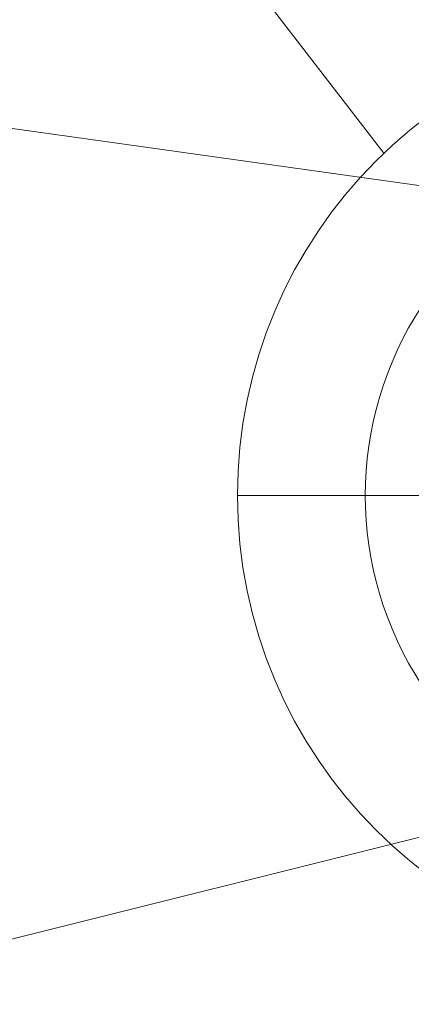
# Model space of a CAD drawing. Header units: centimetres. Extents: x -9388 to 91680, y -1419244 to 50347.
# Tile 152 of 183: x 44773 to 44980, y -689768 to -689248. Entities that reach past the tile are written whole.
import ezdxf
from ezdxf.enums import TextEntityAlignment as Align

# ---------------------------------------------------------------- set-up
doc = ezdxf.new("R2010")
doc.units = ezdxf.units.CM
for name, color, linetype, lineweight in [('Budowlane - Obrobki Blacharskie_Nr_pióra__1', 7, 'Continuous', 13), ('Q_opis', 3, 'Continuous', 13), ('Q_podkład', 8, 'Continuous', 9)]:
    doc.layers.add(name, color=color, linetype=linetype, lineweight=lineweight)
doc.layers.add('Q_kd_wpusty', color=7, linetype='Continuous', lineweight=15, true_color=0x009901)
doc.styles.add('Arial Narrow_____', font='ARIALN.TTF', dxfattribs={"width": 0.8})

# ---------------------------------------------------------------- blocks, each defined once
blk = doc.blocks.new('PAB.02_RZUT DACHU')
at = {"layer": 'Budowlane - Obrobki Blacharskie_Nr_pióra__1', "color": 8, "linetype": 'Continuous'}
for p, q in [((45137.87, -709356.99), (41974, -708914.22)), ((45137.87, -709641.14), (41975.02, -710430.3))]:
    blk.add_line(p, q, dxfattribs=at)
blk = doc.blocks.new('A$C674D9795')
at = {"layer": 'Q_kd_wpusty', "linetype": 'Continuous', "ltscale": 0.5}
blk.add_line((-0.5, 0), (-25, 0), dxfattribs=at)
blk.add_line((-0.5, 0), (-25, 0), dxfattribs=at)
at = {"layer": 'Q_kd_wpusty', "linetype": 'Continuous'}
blk.add_circle((0, 0), 25, dxfattribs=at)
blk.add_circle((0, 0), 25, dxfattribs=at)
blk.add_arc((0, 0), 18.25, 146.7512, 213.2488, dxfattribs=at)
blk.add_arc((0, 0), 18.25, 146.7512, 213.2488, dxfattribs=at)

msp = doc.modelspace()

# ---------------------------------------------------------------- linework, layer by layer
at = {"layer": 'Q_opis'}
msp.add_line((44965.15, -689318.37), (44717.34, -688995.85), dxfattribs=at)

# ---------------------------------------------------------------- block references
at = {"xscale": 10, "yscale": 10, "zscale": 10}
msp.add_blockref('A$C674D9795', (45137.87, -689499.11), dxfattribs=at)
at = {"layer": 'Q_podkład'}
msp.add_blockref('PAB.02_RZUT DACHU', (0, 20000), dxfattribs=at)

# ---------------------------------------------------------------- texts
at = {"layer": 'Q_opis', "style": 'Arial Narrow_____', "width": 0.8}
msp.add_text('podgrzewany DN100', height=180, rotation=360, dxfattribs=at).set_placement((43154.37, -689026.61, -1699624.91), align=Align.TOP_LEFT)

doc.saveas('drawing.dxf')
